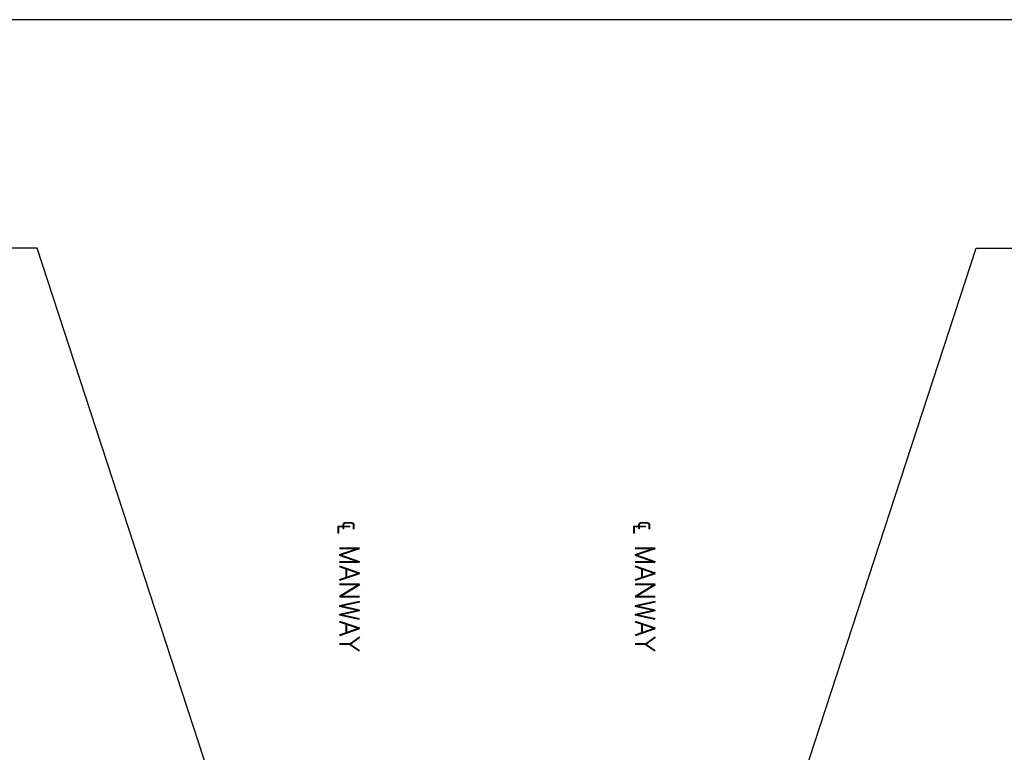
# Model space of a CAD drawing. Extents: x 2893 to 4079, y -406 to 622.
# Tile 50 of 53: x 3416 to 3526, y 540 to 622. Entities that reach past the tile are written whole.
import ezdxf

# ---------------------------------------------------------------- set-up
doc = ezdxf.new("R2010")
doc.units = 0
doc.header["$MEASUREMENT"] = 0
doc.layers.add('FREEZE-OUTLINE-TITLES', color=60, linetype='CONTINUOUS')
doc.layers.add('TEXT', color=3, linetype='CONTINUOUS')
doc.styles.add('SIMPLEX', font='simplex')
doc.dimstyles.new('DIM48', dxfattribs={"dimscale": 48, "dimtxt": 0.09375, "dimasz": 0.09375, "dimexe": 0.0625, "dimexo": 0.0625, "dimgap": 0.0625, "dimtad": 1, "dimdec": 4, "dimzin": 3, "dimdsep": 46, "dimlunit": 4, "dimtxsty": 'SIMPLEX', "dimcen": 0, "dimclrd": 3, "dimclre": 3, "dimclrt": 3, "dimadec": 0, "dimazin": 0, "dimtfac": 1, "dimtdec": 4, "dimtofl": 0, "dimtmove": 2, "dimatfit": 3, "dimfxl": 1, "dimfrac": 2, "dimtolj": 1, "dimtzin": 3, "dimarcsym": 0})

msp = doc.modelspace()

# ---------------------------------------------------------------- linework, layer by layer
at = {"layer": 'FREEZE-OUTLINE-TITLES', "color": 60, "linetype": 'Continuous'}
msp.add_lwpolyline([(4079.29486, 621.90712), (2963.29486, 621.90712), (2963.29486, 294.21628), (4079.29486, 294.21628)], close=True, dxfattribs=at)

# ---------------------------------------------------------------- texts
at = {"layer": 'TEXT', "char_height": 2.25, "width": 19.5190601, "attachment_point": 9, "rotation": 270, "style": 'SIMPLEX'}
for insert in [(3451.58983, 551.21802), (3484.62449, 551.21802)]:
    msp.add_mtext('℄ MANWAY', dxfattribs=dict(at, insert=insert))

# ---------------------------------------------------------------- leaders
at = {"layer": 'TEXT'}
for points in [[(3448.243, 503.8147), (3418.03761, 596.37341), (3394.71439, 596.37341)], [(3492.74535, 503.8147), (3522.95073, 596.37341), (3546.27395, 596.37341)]]:
    msp.add_leader(points, dimstyle='DIM48', override={"dimgap": 0.0625, "dimtad": 0}, dxfattribs=at)

doc.saveas('drawing.dxf')
